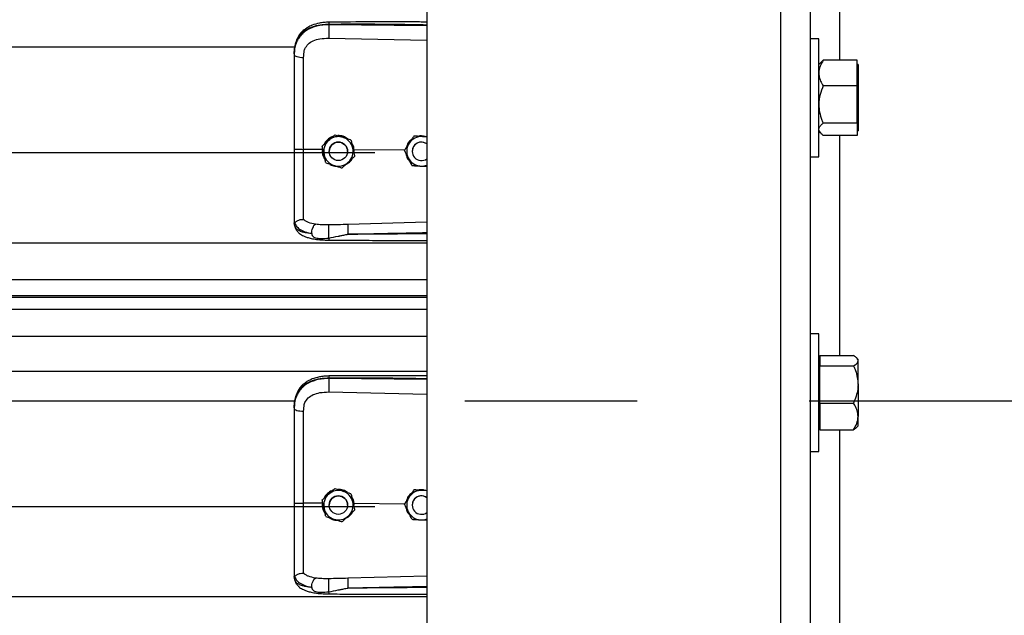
# Model space of a CAD drawing. Header units: inches. Extents: x 170 to 284, y 215 to 248.
# Tile 212 of 256: x 181.633 to 182.205, y 240.849 to 241.195. Entities that reach past the tile are written whole.
import ezdxf

# ---------------------------------------------------------------- set-up
doc = ezdxf.new("R2010")
doc.units = ezdxf.units.IN
doc.header["$LTSCALE"] = 0.25
doc.header["$MEASUREMENT"] = 0
doc.linetypes.add('CENTER', pattern=[2, 1.25, -0.25, 0.25, -0.25])
doc.layers.add('LH BENCH MOUNT', color=7, linetype='Continuous')
doc.layers.add('SECTION CUTS', color=6, linetype='CENTER')

msp = doc.modelspace()

# ---------------------------------------------------------------- linework, layer by layer
at = {"layer": 'LH BENCH MOUNT'}
for p, q in [((182.0748, 243.88), (182.0748, 239.64265)), ((182.09192, 243.88), (182.09192, 239.64265)), ((181.86935, 243.8431), (181.86935, 239.64265)), ((182.10904, 241.29917), (182.10904, 241.17105)), ((181.81251, 241.19169), (181.81251, 241.1921)), ((181.86935, 241.19115), (181.81251, 241.19169)), ((181.81241, 241.1839), (181.86935, 241.18269)), ((182.09699, 241.1835), (182.09192, 241.1835)), ((182.09699, 241.14926), (182.09699, 241.1835)), ((177.91358, 241.17882), (181.7928, 241.17882)), ((181.79231, 241.17476), (181.79231, 241.17427)), ((182.11921, 241.17105), (182.09956, 241.17105)), ((182.11921, 241.16367), (182.11921, 241.17105)), ((182.09789, 241.16956), (182.09699, 241.16852)), ((182.11976, 241.16852), (182.11921, 241.16852)), ((182.11976, 241.16852), (182.11976, 241.13099)), ((182.11921, 241.15628), (182.11921, 241.16367)), ((182.11921, 241.15628), (182.09956, 241.15628)), ((182.11921, 241.14539), (182.11921, 241.15628)), ((182.09699, 241.11502), (182.09699, 241.14926)), ((182.11921, 241.1345), (182.11921, 241.14539)), ((182.09699, 241.13), (182.09789, 241.12896)), ((182.11921, 241.1345), (182.09956, 241.1345)), ((182.11921, 241.1345), (182.11921, 241.13099)), ((182.11921, 241.13099), (182.11921, 241.12747)), ((182.11921, 241.13), (182.11976, 241.13)), ((182.11976, 241.13099), (182.11976, 241.13)), ((181.81588, 241.12783), (181.81588, 241.12783)), ((181.8253, 241.12483), (181.8253, 241.12483)), ((181.86183, 241.12703), (181.86183, 241.12704)), ((181.86287, 241.12697), (181.86183, 241.12704)), ((182.11921, 241.12747), (182.09956, 241.12747)), ((182.10904, 241.12747), (182.10904, 240.99961)), ((181.80868, 241.11924), (181.79777, 241.11934)), ((181.80857, 241.12117), (181.80857, 241.12117)), ((181.80868, 241.11924), (181.80868, 241.11924)), ((181.82712, 241.11906), (181.82657, 241.11901)), ((181.82702, 241.11695), (181.82712, 241.11906)), ((181.82712, 241.11906), (181.82712, 241.11906)), ((181.85635, 241.11878), (181.82712, 241.11906)), ((181.85634, 241.11881), (181.85634, 241.11881)), ((177.8672, 241.11743), (181.83919, 241.11743)), ((181.81264, 241.11817), (181.81264, 241.11817)), ((181.82334, 241.11817), (181.82334, 241.11817)), ((181.82741, 241.11517), (181.82741, 241.11517)), ((181.86085, 241.11817), (181.86085, 241.11817)), ((182.09192, 241.11502), (182.09699, 241.11502)), ((181.86565, 241.10963), (181.86935, 241.10939)), ((181.79231, 241.07722), (181.79231, 241.07669)), ((181.79265, 241.07471), (181.79231, 241.07669)), ((181.86935, 241.07702), (181.82342, 241.07568)), ((177.83703, 241.06504), (181.86935, 241.06504)), ((177.83703, 241.04367), (181.86935, 241.04367)), ((181.86935, 241.03418), (177.83703, 241.03418)), ((177.83703, 241.03354), (181.86935, 241.03354)), ((177.83703, 241.02652), (181.86935, 241.02652)), ((177.83703, 241.01084), (181.86935, 241.01084)), ((182.09699, 241.0123), (182.09192, 241.0123)), ((182.09699, 240.97805), (182.09699, 241.0123)), ((182.09754, 240.99961), (182.09754, 240.99659)), ((182.09754, 240.99961), (182.11719, 240.99961)), ((182.09754, 240.99732), (182.09699, 240.99732)), ((182.09754, 240.99659), (182.09754, 240.99357)), ((182.09754, 240.98279), (182.09754, 240.99357)), ((182.09754, 240.99357), (182.11719, 240.99357)), ((182.11976, 240.99732), (182.11909, 240.9981)), ((182.11976, 240.99659), (182.11976, 240.99732)), ((182.11976, 240.98279), (182.11976, 240.99659)), ((177.83703, 240.99045), (181.86935, 240.99045)), ((181.81251, 240.98624), (181.81251, 240.98665)), ((181.86935, 240.9857), (181.81251, 240.98624)), ((182.09754, 240.97201), (182.09754, 240.98279)), ((182.11976, 240.98279), (182.11976, 240.96426)), ((181.81241, 240.97845), (181.86935, 240.97724)), ((182.09699, 240.94381), (182.09699, 240.97805)), ((177.91358, 240.97337), (181.7928, 240.97337)), ((182.09754, 240.97201), (182.09754, 240.96426)), ((182.09754, 240.97201), (182.11719, 240.97201)), ((181.79231, 240.96932), (181.79231, 240.96883)), ((182.09754, 240.96426), (182.09754, 240.9565)), ((182.11976, 240.95879), (182.11976, 240.96426)), ((182.09699, 240.95879), (182.09754, 240.95879)), ((182.11909, 240.95801), (182.11976, 240.95879)), ((182.09754, 240.9565), (182.11719, 240.9565)), ((182.10904, 240.9565), (182.10904, 240.82841)), ((182.09192, 240.94381), (182.09699, 240.94381)), ((181.81588, 240.92238), (181.81588, 240.92238)), ((181.8253, 240.91938), (181.8253, 240.91938)), ((181.86183, 240.92159), (181.86183, 240.92159)), ((181.86287, 240.92152), (181.86183, 240.92159)), ((181.80868, 240.91379), (181.79777, 240.9139)), ((181.80857, 240.91573), (181.80857, 240.91573)), ((181.80868, 240.91379), (181.80868, 240.91379)), ((181.81264, 240.91272), (181.81264, 240.91272)), ((181.82334, 240.91272), (181.82334, 240.91272)), ((181.82712, 240.91362), (181.82657, 240.91356)), ((181.82702, 240.9115), (181.82712, 240.91362)), ((181.82712, 240.91362), (181.82712, 240.91362)), ((181.85635, 240.91334), (181.82712, 240.91362)), ((181.85634, 240.91336), (181.85634, 240.91337)), ((181.86085, 240.91272), (181.86085, 240.91272)), ((177.8672, 240.91198), (181.83919, 240.91198)), ((181.82741, 240.90973), (181.82741, 240.90972)), ((181.86565, 240.90418), (181.86935, 240.90394)), ((181.79231, 240.87177), (181.79231, 240.87125)), ((181.79265, 240.86926), (181.79231, 240.87125)), ((181.86935, 240.87157), (181.82342, 240.87024)), ((177.83703, 240.8596), (181.86935, 240.8596))]:
    msp.add_line(p, q, dxfattribs=at)
at = {"layer": 'LH BENCH MOUNT', "flags": 128}
for points in [[(181.79231, 241.17427), (181.79242, 241.17398), (181.79272, 241.17369), (181.79322, 241.17343), (181.7939, 241.1732), (181.79472, 241.17301), (181.79567, 241.17286), (181.79669, 241.17276), (181.79777, 241.17273)], [(181.79231, 240.96883), (181.79242, 240.96853), (181.79272, 240.96825), (181.79322, 240.96798), (181.7939, 240.96775), (181.79472, 240.96756), (181.79567, 240.96741), (181.79669, 240.96732), (181.79777, 240.96728)]]:
    msp.add_lwpolyline(points, dxfattribs=at)
at = {"layer": 'LH BENCH MOUNT'}
for centre in [(181.81799, 241.11817), (181.81799, 240.91272)]:
    msp.add_circle(centre, 0.00535, dxfattribs=at)
for centre, radius, start, end in [((181.81799, 241.11817), 0.00856, 132.3279, 192.3279), ((181.81799, 241.11817), 0.00856, 72.3279, 132.3279), ((181.81799, 241.11817), 0.00856, 12.3279, 72.3279), ((181.8662, 241.11817), 0.00856, 86.2935, 146.2935), ((181.81799, 241.11817), 0.00535, 0, 180), ((181.81799, 241.11817), 0.00856, 312.3279, 12.3279), ((181.8662, 241.11817), 0.00856, 146.2935, 206.2935), ((181.8662, 241.11817), 0.00535, 53.9281, 180), ((181.8662, 241.11817), 0.00535, 53.9281, 306.0719), ((181.81799, 241.11817), 0.00856, 192.3279, 252.3279), ((181.8662, 241.11817), 0.00856, 206.2935, 266.2935), ((181.81799, 241.11817), 0.00856, 252.3279, 312.3279), ((181.8662, 241.11817), 0.00856, 266.2935, 291.5923), ((181.81799, 240.91272), 0.00856, 132.3279, 192.3279), ((181.81799, 240.91272), 0.00856, 72.3279, 132.3279), ((181.81799, 240.91272), 0.00856, 12.3279, 72.3279), ((181.8662, 240.91272), 0.00856, 86.2935, 146.2935), ((181.81799, 240.91272), 0.00535, 0, 180), ((181.81799, 240.91272), 0.00856, 312.3279, 12.3279), ((181.8662, 240.91272), 0.00856, 146.2935, 206.2935), ((181.8662, 240.91272), 0.00535, 53.9281, 180), ((181.8662, 240.91272), 0.00535, 53.9281, 306.0719), ((181.81799, 240.91272), 0.00856, 192.3279, 252.3279), ((181.8662, 240.91272), 0.00856, 206.2935, 266.2935), ((181.81799, 240.91272), 0.00856, 252.3279, 312.3279), ((181.8662, 240.91272), 0.00856, 266.2935, 291.5923)]:
    msp.add_arc(centre, radius, start, end, dxfattribs=at)
for points, knots in [([(181.81253, 241.19319), (181.81153, 241.19315), (181.80964, 241.19308), (181.80633, 241.19255), (181.8031, 241.19166), (181.80035, 241.19035), (181.79837, 241.18903), (181.79672, 241.18758), (181.79541, 241.186), (181.79433, 241.18424), (181.79348, 241.18233), (181.79273, 241.17981), (181.79252, 241.17788), (181.7924, 241.17681)], [0, 0, 0, 0, 0.097747, 0.185161, 0.330612, 0.436467, 0.508318, 0.585006, 0.671976, 0.730795, 0.803679, 0.891544, 1, 1, 1, 1]), ([(181.81253, 241.19317), (181.81252, 241.19318), (181.81252, 241.19319), (181.81252, 241.19308), (181.81251, 241.19278), (181.81251, 241.19237), (181.81251, 241.1921)], [0, 0, 0, 0, 0.097876, 0.335386, 0.567961, 1, 1, 1, 1]), ([(181.86935, 241.19327), (181.86646, 241.19329), (181.85583, 241.19334), (181.83688, 241.19338), (181.82084, 241.19325), (181.81253, 241.19319)], [0, 0, 0, 0, 0.1530456, 0.5610439, 1, 1, 1, 1]), ([(181.79231, 241.17476), (181.79237, 241.17612), (181.79249, 241.17868), (181.79346, 241.18217), (181.79475, 241.18458), (181.79612, 241.18629), (181.7972, 241.18733), (181.79826, 241.18816), (181.79925, 241.18882), (181.80048, 241.18951), (181.80207, 241.19024), (181.80474, 241.19115), (181.80827, 241.19191), (181.81118, 241.19204), (181.81251, 241.1921)], [0, 0, 0, 0, 0.130716, 0.246761, 0.357793, 0.417097, 0.479148, 0.517715, 0.55909, 0.603295, 0.663348, 0.735369, 0.879208, 1, 1, 1, 1]), ([(181.81251, 241.19169), (181.81129, 241.19165), (181.80886, 241.19159), (181.80552, 241.19096), (181.80256, 241.19002), (181.80002, 241.1888), (181.79779, 241.18726), (181.79591, 241.18542), (181.79443, 241.18329), (181.79326, 241.18072), (181.79247, 241.17767), (181.79236, 241.17541), (181.79231, 241.17427)], [0, 0, 0, 0, 0.11117, 0.222336, 0.316278, 0.410208, 0.502403, 0.594579, 0.684543, 0.774504, 0.887181, 1, 1, 1, 1]), ([(181.81251, 241.19169), (181.81249, 241.19111), (181.81244, 241.18991), (181.8124, 241.18769), (181.81239, 241.18551), (181.8124, 241.18442), (181.81241, 241.1839)], [0, 0, 0, 0, 0.240694, 0.5, 0.759306, 1, 1, 1, 1]), ([(181.81251, 241.1921), (181.81881, 241.19214), (181.83205, 241.19222), (181.851, 241.19204), (181.86364, 241.19182), (181.86935, 241.19172)], [0, 0, 0, 0, 0.3326703, 0.6984356, 1, 1, 1, 1]), ([(181.79819, 241.17666), (181.79819, 241.17666), (181.7983, 241.17702), (181.79879, 241.17842), (181.80033, 241.18063), (181.8034, 241.18253), (181.80751, 241.18374), (181.81066, 241.18384), (181.81241, 241.1839)], [0, 0, 0, 0, 0.000004, 0.065095, 0.26167, 0.475311, 0.709366, 1, 1, 1, 1]), ([(181.79777, 241.17273), (181.79784, 241.17405), (181.79791, 241.17538), (181.79819, 241.17666), (181.79819, 241.17666)], [0, 0, 0, 0, 0.9999804, 1, 1, 1, 1]), ([(181.79231, 241.17427), (181.79231, 241.17064), (181.79231, 241.16337), (181.79231, 241.15229), (181.79231, 241.14111), (181.79231, 241.13014), (181.79231, 241.12289), (181.79231, 241.11941)], [0, 0, 0, 0, 0.202757, 0.406104, 0.60886, 0.812207, 1, 1, 1, 1]), ([(181.79777, 241.11934), (181.79777, 241.11934), (181.79777, 241.12273), (181.79777, 241.12978), (181.79777, 241.14045), (181.79777, 241.15133), (181.79777, 241.16211), (181.79777, 241.16919), (181.79777, 241.17273)], [0, 0, 0, 0, 0.000001, 0.187792, 0.390844, 0.593896, 0.796948, 1, 1, 1, 1]), ([(182.09956, 241.17105), (182.09888, 241.1699), (182.09751, 241.16756), (182.09699, 241.16501), (182.09699, 241.1637), (182.09699, 241.16367)], [0, 0, 0, 0, 0.484341, 0.986328, 1, 1, 1, 1]), ([(182.09794, 241.16954), (182.09819, 241.16984), (182.09862, 241.17035), (182.09928, 241.17084), (182.09956, 241.17105)], [0, 0, 0, 0, 0.577582, 1, 1, 1, 1]), ([(182.09699, 241.16367), (182.09709, 241.16263), (182.09729, 241.16053), (182.09844, 241.15808), (182.09931, 241.15669), (182.09956, 241.15628)], [0, 0, 0, 0, 0.406291, 0.827266, 1, 1, 1, 1]), ([(182.09956, 241.15628), (182.09888, 241.15459), (182.09751, 241.15114), (182.09699, 241.14737), (182.09699, 241.14544), (182.09699, 241.14539)], [0, 0, 0, 0, 0.484341, 0.986328, 1, 1, 1, 1]), ([(182.09699, 241.14539), (182.09709, 241.14387), (182.09729, 241.14076), (182.09844, 241.13715), (182.09931, 241.1351), (182.09956, 241.1345)], [0, 0, 0, 0, 0.406291, 0.827266, 1, 1, 1, 1]), ([(182.09699, 241.13099), (182.09699, 241.13107), (182.09701, 241.13159), (182.09743, 241.13257), (182.09846, 241.13366), (182.09929, 241.13429), (182.09956, 241.1345)], [0, 0, 0, 0, 0.066532, 0.435283, 0.814551, 1, 1, 1, 1]), ([(182.09956, 241.12747), (182.09918, 241.12777), (182.09827, 241.12848), (182.09723, 241.12965), (182.09707, 241.13054), (182.09699, 241.13099)], [0, 0, 0, 0, 0.26546, 0.628076, 1, 1, 1, 1]), ([(181.80857, 241.12117), (181.80908, 241.12164), (181.8101, 241.12257), (181.81135, 241.1237), (181.81207, 241.12435), (181.81223, 241.1245)], [0, 0, 0, 0, 0.42997, 0.87006, 1, 1, 1, 1]), ([(181.80857, 241.12117), (181.80908, 241.12163), (181.8101, 241.12257), (181.81135, 241.1237), (181.81207, 241.12435), (181.81223, 241.1245)], [0, 0, 0, 0, 0.42997, 0.87006, 1, 1, 1, 1]), ([(181.8146, 241.12667), (181.81447, 241.12664), (181.81332, 241.12638), (181.81156, 241.12492), (181.80994, 241.12331), (181.80961, 241.1222), (181.80958, 241.12209)], [0, 0, 0, 0, 0.059315, 0.505277, 0.94972, 1, 1, 1, 1]), ([(181.81223, 241.1245), (181.81317, 241.12536), (181.81442, 241.1265), (181.81559, 241.12756), (181.81588, 241.12783)], [0, 0, 0, 0, 0.749773, 1, 1, 1, 1]), ([(181.81223, 241.1245), (181.81317, 241.12536), (181.81442, 241.1265), (181.81559, 241.12756), (181.81588, 241.12783)], [0, 0, 0, 0, 0.7497734, 1, 1, 1, 1]), ([(181.81588, 241.12783), (181.81628, 241.1277), (181.81778, 241.12722), (181.8194, 241.12671), (181.82059, 241.12633)], [0, 0, 0, 0, 0.264307, 1, 1, 1, 1]), ([(181.81588, 241.12783), (181.81628, 241.1277), (181.81778, 241.12722), (181.8194, 241.12671), (181.82059, 241.12633)], [0, 0, 0, 0, 0.2643068, 1, 1, 1, 1]), ([(181.82325, 241.12548), (181.8229, 241.12577), (181.82173, 241.12672), (181.81968, 241.12729), (181.81811, 241.12729), (181.81758, 241.12729)], [0, 0, 0, 0, 0.225517, 0.735556, 1, 1, 1, 1]), ([(181.82059, 241.12633), (181.82078, 241.12627), (181.82223, 241.12581), (181.82383, 241.1253), (181.82516, 241.12488), (181.8253, 241.12483)], [0, 0, 0, 0, 0.1156469, 0.9045343, 1, 1, 1, 1]), ([(181.82059, 241.12633), (181.82078, 241.12627), (181.82223, 241.1258), (181.82383, 241.1253), (181.82516, 241.12487), (181.8253, 241.12483)], [0, 0, 0, 0, 0.115647, 0.904534, 1, 1, 1, 1]), ([(181.8253, 241.12483), (181.82545, 241.12416), (181.82574, 241.12281), (181.8261, 241.12116), (181.82631, 241.12022), (181.82636, 241.12)], [0, 0, 0, 0, 0.4299704, 0.8700602, 1, 1, 1, 1]), ([(181.8253, 241.12483), (181.82545, 241.12416), (181.82574, 241.12281), (181.8261, 241.12116), (181.82631, 241.12022), (181.82636, 241.12)], [0, 0, 0, 0, 0.42997, 0.87006, 1, 1, 1, 1]), ([(181.86048, 241.12502), (181.86016, 241.12481), (181.85901, 241.12402), (181.85792, 241.12242), (181.85762, 241.12101), (181.85753, 241.1206)], [0, 0, 0, 0, 0.212514, 0.767063, 1, 1, 1, 1]), ([(181.86183, 241.12704), (181.86145, 241.12647), (181.86068, 241.12531), (181.85974, 241.12391), (181.85921, 241.12311), (181.85908, 241.12292)], [0, 0, 0, 0, 0.4299704, 0.8700602, 1, 1, 1, 1]), ([(181.86183, 241.12703), (181.86145, 241.12647), (181.86068, 241.12531), (181.85974, 241.12391), (181.85921, 241.12311), (181.85908, 241.12292)], [0, 0, 0, 0, 0.4299704, 0.8700602, 1, 1, 1, 1]), ([(181.86676, 241.12671), (181.86549, 241.1268), (181.86379, 241.12691), (181.86222, 241.12701), (181.86183, 241.12703)], [0, 0, 0, 0, 0.749773, 1, 1, 1, 1]), ([(181.86883, 241.12658), (181.86817, 241.12678), (181.8669, 241.12717), (181.86533, 241.12719), (181.86455, 241.12693), (181.86438, 241.12687)], [0, 0, 0, 0, 0.4565421, 0.8775021, 1, 1, 1, 1]), ([(181.86935, 241.12655), (181.86871, 241.12659), (181.86785, 241.12664), (181.86698, 241.1267), (181.86676, 241.12671)], [0, 0, 0, 0, 0.748622, 1, 1, 1, 1]), ([(181.79231, 241.11941), (181.79231, 241.11638), (181.79231, 241.1102), (181.79231, 241.10141), (181.79231, 241.09325), (181.79231, 241.08667), (181.79231, 241.08128), (181.79231, 241.07858), (181.79231, 241.07722)], [0, 0, 0, 0, 0.187091, 0.380392, 0.555876, 0.736448, 0.867195, 1, 1, 1, 1]), ([(181.79777, 241.07865), (181.79777, 241.07892), (181.79777, 241.08049), (181.79777, 241.08392), (181.79777, 241.08952), (181.79777, 241.09596), (181.79777, 241.10319), (181.79777, 241.11106), (181.79777, 241.11659), (181.79777, 241.11934), (181.79777, 241.11934)], [0, 0, 0, 0, 0.031558, 0.189146, 0.346734, 0.504328, 0.661923, 0.83096, 0.999998, 1, 1, 1, 1]), ([(181.80963, 241.11634), (181.80936, 241.11759), (181.809, 241.11925), (181.80866, 241.12079), (181.80857, 241.12117)], [0, 0, 0, 0, 0.749773, 1, 1, 1, 1]), ([(181.80868, 241.11924), (181.80865, 241.11879), (181.80854, 241.11735), (181.80896, 241.11519), (181.80991, 241.11383), (181.8103, 241.11328)], [0, 0, 0, 0, 0.215662, 0.681463, 1, 1, 1, 1]), ([(181.82712, 241.11906), (181.82712, 241.11906), (181.82702, 241.12004), (181.82676, 241.12143), (181.82596, 241.12252), (181.82574, 241.12282)], [0, 0, 0, 0, 0.00002, 0.7272643, 1, 1, 1, 1]), ([(181.82636, 241.12), (181.82663, 241.11876), (181.82699, 241.1171), (181.82733, 241.11556), (181.82741, 241.11517)], [0, 0, 0, 0, 0.749773, 1, 1, 1, 1]), ([(181.82636, 241.12), (181.82663, 241.11876), (181.82699, 241.1171), (181.82733, 241.11556), (181.82741, 241.11517)], [0, 0, 0, 0, 0.749773, 1, 1, 1, 1]), ([(181.85908, 241.12292), (181.85838, 241.12186), (181.85744, 241.12045), (181.85656, 241.11914), (181.85634, 241.11881)], [0, 0, 0, 0, 0.749773, 1, 1, 1, 1]), ([(181.85908, 241.12292), (181.85838, 241.12187), (181.85744, 241.12045), (181.85656, 241.11914), (181.85634, 241.11881)], [0, 0, 0, 0, 0.749773, 1, 1, 1, 1]), ([(181.85853, 241.11438), (181.85844, 241.11456), (181.85777, 241.11593), (181.85702, 241.11743), (181.85641, 241.11868), (181.85634, 241.11881)], [0, 0, 0, 0, 0.1156469, 0.9045343, 1, 1, 1, 1]), ([(181.81068, 241.11152), (181.81054, 241.11219), (181.81024, 241.11354), (181.80988, 241.11519), (181.80968, 241.11613), (181.80963, 241.11634)], [0, 0, 0, 0, 0.4299704, 0.8700602, 1, 1, 1, 1]), ([(181.8224, 241.11061), (181.82291, 241.11087), (181.82431, 241.11159), (181.82556, 241.11283), (181.82593, 241.11381), (181.82595, 241.11384)], [0, 0, 0, 0, 0.353696, 0.977746, 1, 1, 1, 1]), ([(181.82741, 241.11517), (181.8269, 241.11471), (181.82588, 241.11378), (181.82463, 241.11264), (181.82392, 241.11199), (181.82376, 241.11184)], [0, 0, 0, 0, 0.42997, 0.87006, 1, 1, 1, 1]), ([(181.85728, 241.11692), (181.85732, 241.11646), (181.85747, 241.11506), (181.85832, 241.11346), (181.85925, 241.11265), (181.85948, 241.11246)], [0, 0, 0, 0, 0.27167, 0.821115, 1, 1, 1, 1]), ([(181.86072, 241.10995), (181.86053, 241.11032), (181.85983, 241.11174), (181.85908, 241.11326), (181.85853, 241.11438)], [0, 0, 0, 0, 0.2643068, 1, 1, 1, 1]), ([(181.81068, 241.11152), (181.81108, 241.11139), (181.81259, 241.11091), (181.8142, 241.1104), (181.81539, 241.11002)], [0, 0, 0, 0, 0.264307, 1, 1, 1, 1]), ([(181.81284, 241.11083), (181.81292, 241.11076), (181.8138, 241.11003), (181.81537, 241.10955), (181.8168, 241.10946), (181.8172, 241.10944)], [0, 0, 0, 0, 0.0674096, 0.7415101, 1, 1, 1, 1]), ([(181.81539, 241.11002), (181.81558, 241.10996), (181.81704, 241.10949), (181.81864, 241.10898), (181.81996, 241.10856), (181.8201, 241.10852)], [0, 0, 0, 0, 0.115647, 0.904534, 1, 1, 1, 1]), ([(181.82376, 241.11184), (181.82282, 241.11099), (181.82156, 241.10984), (181.82039, 241.10878), (181.8201, 241.10852)], [0, 0, 0, 0, 0.7497734, 1, 1, 1, 1]), ([(181.86072, 241.10995), (181.8614, 241.10991), (181.86278, 241.10982), (181.86447, 241.10971), (181.86543, 241.10964), (181.86565, 241.10963)], [0, 0, 0, 0, 0.4299704, 0.8700602, 1, 1, 1, 1]), ([(181.79251, 241.07697), (181.79256, 241.07696), (181.79266, 241.07695), (181.79295, 241.07713), (181.79342, 241.07746), (181.79429, 241.07804), (181.79577, 241.07866), (181.79711, 241.07866), (181.79777, 241.07865)], [0, 0, 0, 0, 0.1136769, 0.2333502, 0.3620694, 0.5019164, 0.7557449, 1, 1, 1, 1]), ([(181.8046, 241.07583), (181.80323, 241.07612), (181.80115, 241.07655), (181.79897, 241.07759), (181.79817, 241.0783), (181.79777, 241.07865)], [0, 0, 0, 0, 0.490199, 0.743885, 1, 1, 1, 1]), ([(181.79231, 241.07722), (181.79231, 241.07722), (181.79231, 241.07721), (181.79232, 241.0771), (181.79242, 241.07702), (181.7925, 241.07696)], [0, 0, 0, 0, 0.011935, 0.118982, 1, 1, 1, 1]), ([(181.7925, 241.07697), (181.79278, 241.07625), (181.79335, 241.07477), (181.7954, 241.07293), (181.79839, 241.07137), (181.80111, 241.07075), (181.80251, 241.07043)], [0, 0, 0, 0, 0.2305258, 0.4734878, 0.729738, 1, 1, 1, 1]), ([(181.80251, 241.07043), (181.80197, 241.07049), (181.80066, 241.07062), (181.79926, 241.07085), (181.79831, 241.07105), (181.79707, 241.07132), (181.79539, 241.07189), (181.79357, 241.07301), (181.79296, 241.07413), (181.79265, 241.07471)], [0, 0, 0, 0, 0.109188, 0.260819, 0.307798, 0.335524, 0.562789, 0.774954, 1, 1, 1, 1]), ([(181.79267, 241.07466), (181.79286, 241.07407), (181.79321, 241.07297), (181.79422, 241.07155), (181.79535, 241.07048), (181.7965, 241.06968), (181.79755, 241.06912), (181.79849, 241.06871), (181.79974, 241.06825), (181.80168, 241.06769), (181.80456, 241.06712), (181.80829, 241.0667), (181.81108, 241.06663), (181.81256, 241.0666)], [0, 0, 0, 0, 0.098431, 0.184822, 0.257308, 0.315887, 0.372274, 0.41214, 0.461592, 0.557588, 0.682876, 0.830318, 1, 1, 1, 1]), ([(181.80251, 241.07043), (181.80254, 241.07096), (181.80259, 241.07206), (181.80307, 241.07372), (181.80377, 241.07511), (181.80433, 241.0756), (181.8046, 241.07583)], [0, 0, 0, 0, 0.240768, 0.5, 0.759232, 1, 1, 1, 1]), ([(181.81243, 241.07542), (181.81108, 241.07541), (181.80838, 241.0754), (181.80587, 241.07568), (181.80462, 241.07583)], [0, 0, 0, 0, 0.500392, 1, 1, 1, 1]), ([(181.81252, 241.06785), (181.8125, 241.06809), (181.81247, 241.0686), (181.81242, 241.06961), (181.81239, 241.0708), (181.81236, 241.07207), (181.81236, 241.07327), (181.81237, 241.07427), (181.8124, 241.07501), (181.81242, 241.07529), (181.81243, 241.07542)], [0, 0, 0, 0, 0.1098512, 0.2317256, 0.3631777, 0.5, 0.6368223, 0.7682744, 0.8901488, 1, 1, 1, 1]), ([(181.82342, 241.07568), (181.82159, 241.07564), (181.81792, 241.07554), (181.81426, 241.07546), (181.81243, 241.07542)], [0, 0, 0, 0, 0.49998, 1, 1, 1, 1]), ([(181.82342, 241.07568), (181.82341, 241.07545), (181.8234, 241.07508), (181.8234, 241.07422), (181.82341, 241.07344), (181.82342, 241.07258), (181.82345, 241.07142), (181.82348, 241.07058), (181.82349, 241.07003)], [0, 0, 0, 0, 0.239451, 0.368343, 0.49997, 0.631601, 0.760506, 1, 1, 1, 1]), ([(181.80251, 241.07043), (181.80259, 241.07006), (181.80269, 241.06954), (181.80306, 241.06894), (181.80348, 241.06851), (181.80429, 241.06807), (181.80576, 241.0677), (181.80853, 241.06746), (181.81092, 241.0677), (181.81252, 241.06785)], [0, 0, 0, 0, 0.100127, 0.139586, 0.189714, 0.258234, 0.369736, 0.580348, 1, 1, 1, 1]), ([(181.81252, 241.06785), (181.8143, 241.0682), (181.81609, 241.06855), (181.8179, 241.06891), (181.81797, 241.06893), (181.81821, 241.06898), (181.81908, 241.06915), (181.82072, 241.06947), (181.82225, 241.06983), (181.82315, 241.06999), (181.82323, 241.07)], [0, 0, 0, 0, 0.502275, 0.504579, 0.508657, 0.522131, 0.570331, 0.751426, 0.97869, 1, 1, 1, 1]), ([(181.81256, 241.06662), (181.81256, 241.06661), (181.81256, 241.06655), (181.81255, 241.06674), (181.81253, 241.06706), (181.81252, 241.0675), (181.81252, 241.06779), (181.81252, 241.06785)], [0, 0, 0, 0, 0.034367, 0.324567, 0.621015, 0.917463, 1, 1, 1, 1]), ([(181.82349, 241.07003), (181.82739, 241.07013), (181.83566, 241.07034), (181.84878, 241.07062), (181.85972, 241.07083), (181.86674, 241.07096), (181.86892, 241.071), (181.86935, 241.07101)], [0, 0, 0, 0, 0.25516, 0.541071, 0.857735, 0.971288, 1, 1, 1, 1]), ([(181.86935, 241.07036), (181.86676, 241.07033), (181.86169, 241.07027), (181.85413, 241.07019), (181.84647, 241.07012), (181.83872, 241.07006), (181.83099, 241.07003), (181.82596, 241.07003), (181.82349, 241.07003)], [0, 0, 0, 0, 0.169941, 0.331425, 0.494842, 0.670531, 0.838916, 1, 1, 1, 1]), ([(181.81256, 241.0666), (181.81676, 241.06658), (181.82573, 241.06653), (181.84008, 241.06649), (181.85481, 241.06646), (181.86477, 241.06646), (181.86935, 241.06646)], [0, 0, 0, 0, 0.2216322, 0.4741489, 0.7576484, 1, 1, 1, 1]), ([(182.11976, 240.99659), (182.11966, 240.99701), (182.11946, 240.99788), (182.11831, 240.99888), (182.11744, 240.99945), (182.11719, 240.99961)], [0, 0, 0, 0, 0.406291, 0.827266, 1, 1, 1, 1]), ([(182.11719, 240.99357), (182.11787, 240.99404), (182.11924, 240.995), (182.11976, 240.99604), (182.11976, 240.99658), (182.11976, 240.99659)], [0, 0, 0, 0, 0.484341, 0.986328, 1, 1, 1, 1]), ([(182.11719, 240.99357), (182.11757, 240.99266), (182.11848, 240.9905), (182.11952, 240.9869), (182.11968, 240.98417), (182.11976, 240.98279)], [0, 0, 0, 0, 0.26546, 0.628076, 1, 1, 1, 1]), ([(181.81253, 240.98774), (181.81153, 240.9877), (181.80964, 240.98763), (181.80633, 240.9871), (181.8031, 240.98621), (181.80035, 240.9849), (181.79837, 240.98358), (181.79672, 240.98214), (181.79541, 240.98055), (181.79433, 240.97879), (181.79348, 240.97689), (181.79273, 240.97437), (181.79252, 240.97243), (181.7924, 240.97136)], [0, 0, 0, 0, 0.097747, 0.185161, 0.330612, 0.436467, 0.508318, 0.585006, 0.671976, 0.730795, 0.803679, 0.891544, 1, 1, 1, 1]), ([(181.81253, 240.98773), (181.81252, 240.98773), (181.81252, 240.98774), (181.81252, 240.98763), (181.81251, 240.98734), (181.81251, 240.98692), (181.81251, 240.98665)], [0, 0, 0, 0, 0.097876, 0.335386, 0.567961, 1, 1, 1, 1]), ([(181.86935, 240.98782), (181.86646, 240.98784), (181.85583, 240.98789), (181.83688, 240.98793), (181.82084, 240.98781), (181.81253, 240.98774)], [0, 0, 0, 0, 0.153046, 0.561044, 1, 1, 1, 1]), ([(181.79231, 240.96932), (181.79237, 240.97067), (181.79249, 240.97323), (181.79346, 240.97672), (181.79475, 240.97914), (181.79612, 240.98084), (181.7972, 240.98188), (181.79826, 240.98271), (181.79925, 240.98337), (181.80048, 240.98406), (181.80207, 240.98479), (181.80474, 240.9857), (181.80827, 240.98646), (181.81118, 240.98659), (181.81251, 240.98665)], [0, 0, 0, 0, 0.130716, 0.246761, 0.357793, 0.417097, 0.479148, 0.517715, 0.55909, 0.603295, 0.663348, 0.735369, 0.879208, 1, 1, 1, 1]), ([(181.81251, 240.98624), (181.81129, 240.98621), (181.80886, 240.98614), (181.80552, 240.98552), (181.80256, 240.98457), (181.80002, 240.98336), (181.79779, 240.98181), (181.79591, 240.97997), (181.79443, 240.97784), (181.79326, 240.97527), (181.79247, 240.97222), (181.79236, 240.96996), (181.79231, 240.96883)], [0, 0, 0, 0, 0.11117, 0.222336, 0.316278, 0.410208, 0.502403, 0.594579, 0.684543, 0.774504, 0.887181, 1, 1, 1, 1]), ([(181.81251, 240.98624), (181.81249, 240.98566), (181.81244, 240.98447), (181.8124, 240.98224), (181.81239, 240.98006), (181.8124, 240.97897), (181.81241, 240.97845)], [0, 0, 0, 0, 0.240694, 0.5, 0.759306, 1, 1, 1, 1]), ([(181.81251, 240.98665), (181.81881, 240.98669), (181.83205, 240.98677), (181.851, 240.98659), (181.86364, 240.98637), (181.86935, 240.98627)], [0, 0, 0, 0, 0.33267, 0.698436, 1, 1, 1, 1]), ([(182.11976, 240.98279), (182.11976, 240.98255), (182.11974, 240.98093), (182.11932, 240.97792), (182.11829, 240.97459), (182.11746, 240.97265), (182.11719, 240.97201)], [0, 0, 0, 0, 0.066532, 0.435283, 0.814551, 1, 1, 1, 1]), ([(181.79819, 240.97121), (181.79819, 240.97121), (181.7983, 240.97157), (181.79879, 240.97298), (181.80033, 240.97518), (181.8034, 240.97708), (181.80751, 240.97829), (181.81066, 240.97839), (181.81241, 240.97845)], [0, 0, 0, 0, 0.000004, 0.065095, 0.26167, 0.475311, 0.709366, 1, 1, 1, 1]), ([(181.79777, 240.96728), (181.79784, 240.9686), (181.79791, 240.96993), (181.79819, 240.97121), (181.79819, 240.97121)], [0, 0, 0, 0, 0.9999804, 1, 1, 1, 1]), ([(182.11976, 240.96426), (182.11966, 240.96534), (182.11946, 240.96755), (182.11831, 240.97012), (182.11744, 240.97159), (182.11719, 240.97201)], [0, 0, 0, 0, 0.406291, 0.827266, 1, 1, 1, 1]), ([(181.79231, 240.96883), (181.79231, 240.9652), (181.79231, 240.95793), (181.79231, 240.94685), (181.79231, 240.93566), (181.79231, 240.92469), (181.79231, 240.91745), (181.79231, 240.91397)], [0, 0, 0, 0, 0.202757, 0.406104, 0.60886, 0.812207, 1, 1, 1, 1]), ([(181.79777, 240.9139), (181.79777, 240.9139), (181.79777, 240.91728), (181.79777, 240.92433), (181.79777, 240.935), (181.79777, 240.94588), (181.79777, 240.95667), (181.79777, 240.96374), (181.79777, 240.96728)], [0, 0, 0, 0, 0.000001, 0.187792, 0.390844, 0.593896, 0.796948, 1, 1, 1, 1]), ([(182.11719, 240.9565), (182.11787, 240.9577), (182.11924, 240.96016), (182.11976, 240.96284), (182.11976, 240.96422), (182.11976, 240.96426)], [0, 0, 0, 0, 0.484341, 0.986328, 1, 1, 1, 1]), ([(182.11905, 240.95804), (182.11872, 240.95769), (182.11823, 240.95716), (182.11745, 240.95666), (182.11719, 240.9565)], [0, 0, 0, 0, 0.66891, 1, 1, 1, 1]), ([(181.80857, 240.91573), (181.80908, 240.91619), (181.8101, 240.91712), (181.81135, 240.91826), (181.81207, 240.91891), (181.81223, 240.91906)], [0, 0, 0, 0, 0.42997, 0.87006, 1, 1, 1, 1]), ([(181.80857, 240.91573), (181.80908, 240.91619), (181.8101, 240.91712), (181.81135, 240.91825), (181.81207, 240.91891), (181.81223, 240.91905)], [0, 0, 0, 0, 0.42997, 0.87006, 1, 1, 1, 1]), ([(181.8146, 240.92122), (181.81447, 240.92119), (181.81332, 240.92093), (181.81156, 240.91947), (181.80994, 240.91786), (181.80961, 240.91675), (181.80958, 240.91664)], [0, 0, 0, 0, 0.059315, 0.505277, 0.94972, 1, 1, 1, 1]), ([(181.81223, 240.91906), (181.81317, 240.91991), (181.81442, 240.92105), (181.81559, 240.92212), (181.81588, 240.92238)], [0, 0, 0, 0, 0.749773, 1, 1, 1, 1]), ([(181.81223, 240.91905), (181.81317, 240.91991), (181.81442, 240.92105), (181.81559, 240.92212), (181.81588, 240.92238)], [0, 0, 0, 0, 0.7497734, 1, 1, 1, 1]), ([(181.81588, 240.92238), (181.81628, 240.92226), (181.81778, 240.92178), (181.8194, 240.92126), (181.82059, 240.92088)], [0, 0, 0, 0, 0.264307, 1, 1, 1, 1]), ([(181.81588, 240.92238), (181.81628, 240.92226), (181.81778, 240.92178), (181.8194, 240.92126), (181.82059, 240.92088)], [0, 0, 0, 0, 0.2643068, 1, 1, 1, 1]), ([(181.82325, 240.92004), (181.8229, 240.92033), (181.82173, 240.92127), (181.81968, 240.92184), (181.81811, 240.92184), (181.81758, 240.92184)], [0, 0, 0, 0, 0.225517, 0.735556, 1, 1, 1, 1]), ([(181.82059, 240.92088), (181.82078, 240.92082), (181.82223, 240.92036), (181.82383, 240.91985), (181.82516, 240.91943), (181.8253, 240.91938)], [0, 0, 0, 0, 0.1156469, 0.9045343, 1, 1, 1, 1]), ([(181.82059, 240.92088), (181.82078, 240.92082), (181.82223, 240.92036), (181.82383, 240.91985), (181.82516, 240.91943), (181.8253, 240.91938)], [0, 0, 0, 0, 0.115647, 0.904534, 1, 1, 1, 1]), ([(181.8253, 240.91938), (181.82545, 240.91871), (181.82574, 240.91736), (181.8261, 240.91571), (181.82631, 240.91477), (181.82636, 240.91455)], [0, 0, 0, 0, 0.4299704, 0.8700602, 1, 1, 1, 1]), ([(181.8253, 240.91938), (181.82545, 240.91871), (181.82574, 240.91736), (181.8261, 240.91571), (181.82631, 240.91477), (181.82636, 240.91455)], [0, 0, 0, 0, 0.42997, 0.87006, 1, 1, 1, 1]), ([(181.86048, 240.91958), (181.86016, 240.91936), (181.85901, 240.91857), (181.85792, 240.91697), (181.85762, 240.91557), (181.85753, 240.91515)], [0, 0, 0, 0, 0.212514, 0.767063, 1, 1, 1, 1]), ([(181.86183, 240.92159), (181.86145, 240.92102), (181.86068, 240.91987), (181.85974, 240.91846), (181.85921, 240.91766), (181.85908, 240.91748)], [0, 0, 0, 0, 0.4299704, 0.8700602, 1, 1, 1, 1]), ([(181.86183, 240.92159), (181.86145, 240.92102), (181.86068, 240.91987), (181.85974, 240.91846), (181.85921, 240.91766), (181.85908, 240.91748)], [0, 0, 0, 0, 0.4299704, 0.8700602, 1, 1, 1, 1]), ([(181.86676, 240.92127), (181.86549, 240.92135), (181.86379, 240.92146), (181.86222, 240.92156), (181.86183, 240.92159)], [0, 0, 0, 0, 0.749773, 1, 1, 1, 1]), ([(181.86883, 240.92114), (181.86817, 240.92134), (181.8669, 240.92172), (181.86533, 240.92174), (181.86455, 240.92148), (181.86438, 240.92142)], [0, 0, 0, 0, 0.4565421, 0.8775021, 1, 1, 1, 1]), ([(181.86935, 240.9211), (181.86871, 240.92114), (181.86785, 240.9212), (181.86698, 240.92125), (181.86676, 240.92127)], [0, 0, 0, 0, 0.7486223, 1, 1, 1, 1]), ([(181.79231, 240.91397), (181.79231, 240.91093), (181.79231, 240.90475), (181.79231, 240.89597), (181.79231, 240.8878), (181.79231, 240.88122), (181.79231, 240.87584), (181.79231, 240.87313), (181.79231, 240.87177)], [0, 0, 0, 0, 0.187091, 0.380392, 0.555876, 0.736448, 0.867195, 1, 1, 1, 1]), ([(181.79777, 240.87321), (181.79777, 240.87347), (181.79777, 240.87504), (181.79777, 240.87847), (181.79777, 240.88408), (181.79777, 240.89052), (181.79777, 240.89774), (181.79777, 240.90562), (181.79777, 240.91114), (181.79777, 240.9139), (181.79777, 240.9139)], [0, 0, 0, 0, 0.031558, 0.189146, 0.346734, 0.504328, 0.661923, 0.83096, 0.999998, 1, 1, 1, 1]), ([(181.80963, 240.9109), (181.80936, 240.91214), (181.809, 240.9138), (181.80866, 240.91534), (181.80857, 240.91573)], [0, 0, 0, 0, 0.749773, 1, 1, 1, 1]), ([(181.80868, 240.91379), (181.80865, 240.91334), (181.80854, 240.9119), (181.80896, 240.90974), (181.80991, 240.90839), (181.8103, 240.90783)], [0, 0, 0, 0, 0.215662, 0.681463, 1, 1, 1, 1]), ([(181.82712, 240.91362), (181.82712, 240.91362), (181.82702, 240.91459), (181.82676, 240.91598), (181.82596, 240.91707), (181.82574, 240.91737)], [0, 0, 0, 0, 0.00002, 0.7272643, 1, 1, 1, 1]), ([(181.82636, 240.91455), (181.82663, 240.91331), (181.82699, 240.91165), (181.82733, 240.91011), (181.82741, 240.90973)], [0, 0, 0, 0, 0.749773, 1, 1, 1, 1]), ([(181.82636, 240.91455), (181.82663, 240.91331), (181.82699, 240.91165), (181.82733, 240.91011), (181.82741, 240.90972)], [0, 0, 0, 0, 0.749773, 1, 1, 1, 1]), ([(181.85908, 240.91748), (181.85838, 240.91642), (181.85744, 240.91501), (181.85656, 240.91369), (181.85634, 240.91336)], [0, 0, 0, 0, 0.749773, 1, 1, 1, 1]), ([(181.85908, 240.91748), (181.85838, 240.91642), (181.85744, 240.91501), (181.85656, 240.91369), (181.85634, 240.91337)], [0, 0, 0, 0, 0.749773, 1, 1, 1, 1]), ([(181.85853, 240.90893), (181.85844, 240.90911), (181.85777, 240.91048), (181.85702, 240.91198), (181.85641, 240.91323), (181.85634, 240.91336)], [0, 0, 0, 0, 0.1156469, 0.9045343, 1, 1, 1, 1]), ([(181.81068, 240.90607), (181.81054, 240.90674), (181.81024, 240.90809), (181.80988, 240.90974), (181.80968, 240.91068), (181.80963, 240.9109)], [0, 0, 0, 0, 0.4299704, 0.8700602, 1, 1, 1, 1]), ([(181.8224, 240.90516), (181.82291, 240.90542), (181.82431, 240.90615), (181.82556, 240.90738), (181.82593, 240.90836), (181.82595, 240.90839)], [0, 0, 0, 0, 0.353696, 0.977746, 1, 1, 1, 1]), ([(181.82741, 240.90972), (181.8269, 240.90926), (181.82588, 240.90833), (181.82463, 240.90719), (181.82392, 240.90654), (181.82376, 240.9064)], [0, 0, 0, 0, 0.42997, 0.87006, 1, 1, 1, 1]), ([(181.85728, 240.91147), (181.85732, 240.91101), (181.85747, 240.90961), (181.85832, 240.90802), (181.85925, 240.90721), (181.85948, 240.90701)], [0, 0, 0, 0, 0.27167, 0.821115, 1, 1, 1, 1]), ([(181.86072, 240.9045), (181.86053, 240.90488), (181.85983, 240.90629), (181.85908, 240.90781), (181.85853, 240.90893)], [0, 0, 0, 0, 0.2643068, 1, 1, 1, 1]), ([(181.81068, 240.90607), (181.81108, 240.90594), (181.81259, 240.90546), (181.8142, 240.90495), (181.81539, 240.90457)], [0, 0, 0, 0, 0.264307, 1, 1, 1, 1]), ([(181.81284, 240.90538), (181.81292, 240.90531), (181.8138, 240.90458), (181.81537, 240.9041), (181.8168, 240.90402), (181.8172, 240.90399)], [0, 0, 0, 0, 0.0674096, 0.7415101, 1, 1, 1, 1]), ([(181.81539, 240.90457), (181.81558, 240.90451), (181.81704, 240.90404), (181.81864, 240.90354), (181.81996, 240.90311), (181.8201, 240.90307)], [0, 0, 0, 0, 0.115647, 0.904534, 1, 1, 1, 1]), ([(181.82376, 240.9064), (181.82282, 240.90554), (181.82156, 240.9044), (181.82039, 240.90333), (181.8201, 240.90307)], [0, 0, 0, 0, 0.7497734, 1, 1, 1, 1]), ([(181.86072, 240.9045), (181.8614, 240.90446), (181.86278, 240.90437), (181.86447, 240.90426), (181.86543, 240.9042), (181.86565, 240.90418)], [0, 0, 0, 0, 0.4299704, 0.8700602, 1, 1, 1, 1]), ([(181.79251, 240.87152), (181.79256, 240.87152), (181.79266, 240.8715), (181.79295, 240.87168), (181.79342, 240.87201), (181.79429, 240.87259), (181.79577, 240.87321), (181.79711, 240.87321), (181.79777, 240.87321)], [0, 0, 0, 0, 0.113677, 0.23335, 0.362069, 0.501916, 0.755745, 1, 1, 1, 1]), ([(181.8046, 240.87038), (181.80323, 240.87067), (181.80115, 240.87111), (181.79897, 240.87215), (181.79817, 240.87285), (181.79777, 240.87321)], [0, 0, 0, 0, 0.490199, 0.743885, 1, 1, 1, 1]), ([(181.79231, 240.87177), (181.79231, 240.87177), (181.79231, 240.87176), (181.79232, 240.87166), (181.79242, 240.87158), (181.7925, 240.87151)], [0, 0, 0, 0, 0.011935, 0.118982, 1, 1, 1, 1]), ([(181.7925, 240.87152), (181.79278, 240.8708), (181.79335, 240.86932), (181.7954, 240.86749), (181.79839, 240.86593), (181.80111, 240.8653), (181.80251, 240.86498)], [0, 0, 0, 0, 0.2305258, 0.4734878, 0.729738, 1, 1, 1, 1]), ([(181.80251, 240.86498), (181.80197, 240.86504), (181.80066, 240.86518), (181.79926, 240.8654), (181.79831, 240.8656), (181.79707, 240.86588), (181.79539, 240.86644), (181.79357, 240.86757), (181.79296, 240.86868), (181.79265, 240.86926)], [0, 0, 0, 0, 0.109188, 0.260819, 0.307798, 0.335524, 0.562789, 0.774954, 1, 1, 1, 1]), ([(181.79267, 240.86921), (181.79286, 240.86863), (181.79321, 240.86752), (181.79422, 240.86611), (181.79535, 240.86503), (181.7965, 240.86423), (181.79755, 240.86368), (181.79849, 240.86327), (181.79974, 240.8628), (181.80168, 240.86224), (181.80456, 240.86168), (181.80829, 240.86125), (181.81108, 240.86119), (181.81256, 240.86115)], [0, 0, 0, 0, 0.098431, 0.184822, 0.257308, 0.315887, 0.372274, 0.41214, 0.461592, 0.557588, 0.682876, 0.830318, 1, 1, 1, 1]), ([(181.80251, 240.86498), (181.80254, 240.86551), (181.80259, 240.86662), (181.80307, 240.86828), (181.80377, 240.86966), (181.80433, 240.87015), (181.8046, 240.87038)], [0, 0, 0, 0, 0.240768, 0.5, 0.759232, 1, 1, 1, 1]), ([(181.81243, 240.86997), (181.81108, 240.86997), (181.80838, 240.86995), (181.80587, 240.87024), (181.80462, 240.87038)], [0, 0, 0, 0, 0.500392, 1, 1, 1, 1]), ([(181.81252, 240.8624), (181.8125, 240.86264), (181.81247, 240.86315), (181.81242, 240.86416), (181.81239, 240.86535), (181.81236, 240.86662), (181.81236, 240.86783), (181.81237, 240.86882), (181.8124, 240.86956), (181.81242, 240.86984), (181.81243, 240.86997)], [0, 0, 0, 0, 0.109851, 0.231726, 0.363178, 0.5, 0.636822, 0.768274, 0.890149, 1, 1, 1, 1]), ([(181.82342, 240.87024), (181.82159, 240.87019), (181.81792, 240.87009), (181.81426, 240.87001), (181.81243, 240.86997)], [0, 0, 0, 0, 0.49998, 1, 1, 1, 1]), ([(181.82342, 240.87024), (181.82341, 240.87), (181.8234, 240.86963), (181.8234, 240.86877), (181.82341, 240.86799), (181.82342, 240.86713), (181.82345, 240.86597), (181.82348, 240.86513), (181.82349, 240.86458)], [0, 0, 0, 0, 0.239451, 0.368343, 0.49997, 0.631601, 0.760506, 1, 1, 1, 1]), ([(181.80251, 240.86498), (181.80259, 240.86461), (181.80269, 240.86409), (181.80306, 240.8635), (181.80348, 240.86306), (181.80429, 240.86262), (181.80576, 240.86226), (181.80853, 240.86202), (181.81092, 240.86225), (181.81252, 240.8624)], [0, 0, 0, 0, 0.100127, 0.139586, 0.189714, 0.258234, 0.369736, 0.580348, 1, 1, 1, 1]), ([(181.81252, 240.8624), (181.8143, 240.86275), (181.81609, 240.8631), (181.8179, 240.86347), (181.81797, 240.86348), (181.81821, 240.86353), (181.81908, 240.86371), (181.82072, 240.86402), (181.82225, 240.86438), (181.82315, 240.86454), (181.82323, 240.86456)], [0, 0, 0, 0, 0.502275, 0.504579, 0.508657, 0.522131, 0.570331, 0.751426, 0.97869, 1, 1, 1, 1]), ([(181.81256, 240.86117), (181.81256, 240.86117), (181.81256, 240.8611), (181.81255, 240.86129), (181.81253, 240.86162), (181.81252, 240.86205), (181.81252, 240.86234), (181.81252, 240.8624)], [0, 0, 0, 0, 0.034367, 0.324567, 0.621015, 0.917463, 1, 1, 1, 1]), ([(181.81256, 240.86115), (181.81676, 240.86113), (181.82573, 240.86108), (181.84008, 240.86104), (181.85481, 240.86102), (181.86477, 240.86101), (181.86935, 240.86101)], [0, 0, 0, 0, 0.221632, 0.474149, 0.757648, 1, 1, 1, 1]), ([(181.82349, 240.86458), (181.82739, 240.86468), (181.83566, 240.86489), (181.84878, 240.86517), (181.85972, 240.86538), (181.86674, 240.86551), (181.86892, 240.86555), (181.86935, 240.86556)], [0, 0, 0, 0, 0.25516, 0.541071, 0.857735, 0.971288, 1, 1, 1, 1]), ([(181.86935, 240.86491), (181.86676, 240.86488), (181.86169, 240.86482), (181.85413, 240.86474), (181.84647, 240.86467), (181.83872, 240.86462), (181.83099, 240.86458), (181.82596, 240.86458), (181.82349, 240.86458)], [0, 0, 0, 0, 0.169941, 0.331425, 0.494842, 0.670531, 0.838916, 1, 1, 1, 1])]:
    msp.add_open_spline(points, degree=3, knots=knots, dxfattribs=at)
for points in [[(181.79231, 241.11941), (181.79239, 241.1194), (181.79255, 241.11939), (181.79381, 241.11936), (181.79561, 241.11935), (181.79705, 241.11935), (181.79777, 241.11934)], [(181.79231, 240.91397), (181.79239, 240.91396), (181.79255, 240.91394), (181.79381, 240.91392), (181.79561, 240.9139), (181.79705, 240.9139), (181.79777, 240.9139)]]:
    msp.add_open_spline(points, degree=3, dxfattribs=at)
at = {"layer": 'SECTION CUTS'}
msp.add_line((177.19144, 240.97337), (182.6108, 240.97337), dxfattribs=at)

doc.saveas('drawing.dxf')
